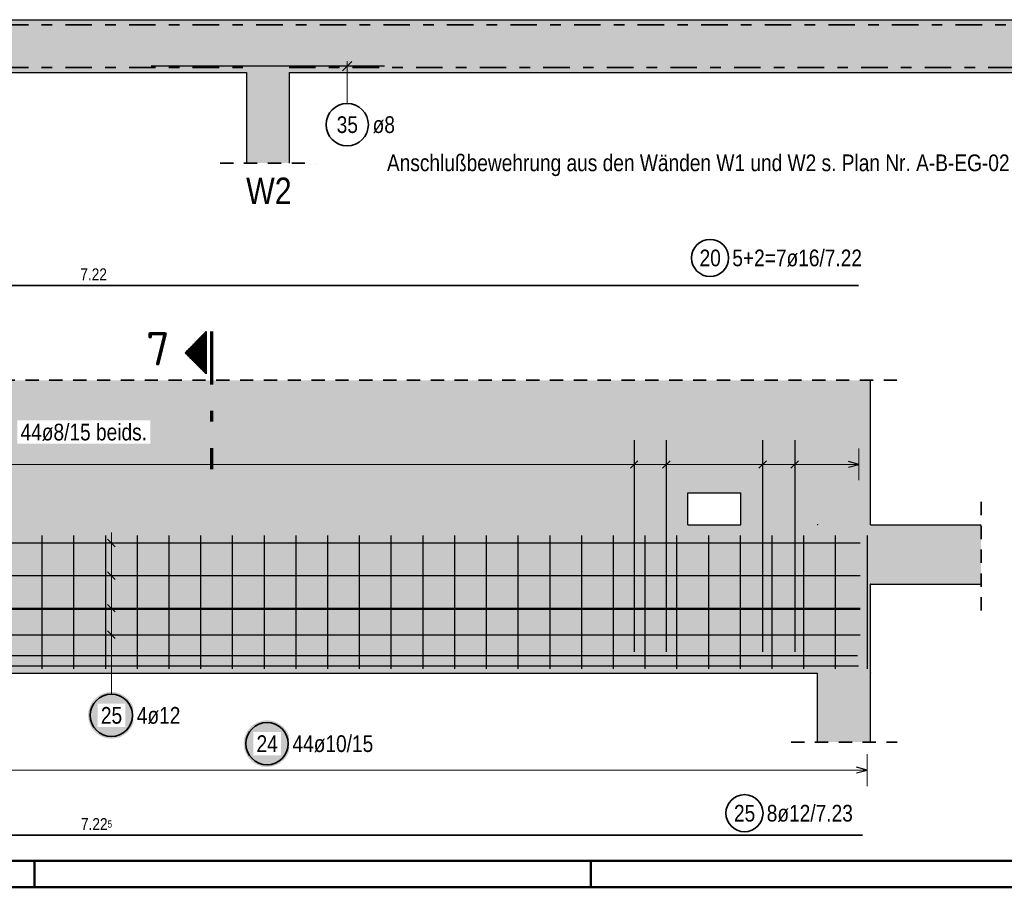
# Model space of a CAD drawing. Header units: millimetres. Extents: x 0 to 89.5, y 0 to 42.
# Tile 2 of 39: x 10.4 to 19.7, y 0 to 8.2. Entities that reach past the tile are written whole.
import ezdxf
from ezdxf.enums import TextEntityAlignment as Align

# ---------------------------------------------------------------- set-up
doc = ezdxf.new("R2010")
doc.units = ezdxf.units.MM
for name, pattern in [('DASHDOT', [1, 0.5, -0.25, 0, -0.25]), ('DASHDOTX2', [2, 1, -0.5, 0, -0.5]), ('HIDDEN', [0.375, 0.25, -0.125])]:
    doc.linetypes.add(name, pattern=pattern)
for name, color, linetype, lineweight in [('Achsen', 7, 'Continuous', 20), ('Bewehrung', 7, 'Continuous', 20), ('Schraffuren', 7, 'Continuous', 20)]:
    doc.layers.add(name, color=color, linetype=linetype, lineweight=lineweight)
doc.styles.add('Arial Narrow', font='ARIALN.TTF')
doc.styles.add('isocp', font='isocp', dxfattribs={"width": 1.1})

msp = doc.modelspace()

# ---------------------------------------------------------------- hatches: boundary and pattern name
at = {"lineweight": 50}
h = msp.add_hatch(dxfattribs=at)
h.set_pattern_fill('Mau', color=4, scale=0.01, angle=-180, style=0, pattern_type=2)
h.set_pattern_definition([(-180, (0, 0), (2e-18, -0.02), [])])
h.paths.add_polyline_path([(12.120574, 4.846758), (12.120574, 5.246758), (11.920574, 5.046758)])
at = {"layer": 'Bewehrung', "lineweight": 25, "true_color": 0xffffff}
for points in [[(11.445507, 1.623592), (11.445373, 1.63127), (11.444971, 1.638938), (11.444302, 1.646588), (11.443366, 1.65421), (11.442165, 1.661794), (11.4407, 1.669332), (11.438972, 1.676814), (11.436985, 1.684232), (11.43474, 1.691575), (11.43224, 1.698836), (11.429488, 1.706005), (11.426487, 1.713074), (11.423242, 1.720033), (11.419756, 1.726875), (11.416033, 1.733592), (11.412078, 1.740174), (11.407895, 1.746614), (11.403491, 1.752904), (11.39887, 1.759037), (11.394037, 1.765005), (11.388999, 1.7708), (11.383762, 1.776417), (11.378332, 1.781846), (11.372716, 1.787084), (11.36692, 1.792121), (11.360953, 1.796954), (11.35482, 1.801575), (11.34853, 1.80598), (11.342089, 1.810162), (11.335507, 1.814117), (11.328791, 1.81784), (11.321949, 1.821326), (11.314989, 1.824572), (11.307921, 1.827572), (11.300752, 1.830324), (11.293491, 1.832824), (11.286147, 1.835069), (11.27873, 1.837057), (11.271248, 1.838784), (11.26371, 1.840249), (11.256125, 1.841451), (11.248503, 1.842386), (11.240854, 1.843056), (11.233185, 1.843458), (11.225507, 1.843592), (11.217829, 1.843458), (11.210161, 1.843056), (11.202511, 1.842386), (11.194889, 1.841451), (11.187305, 1.840249), (11.179767, 1.838784), (11.172284, 1.837057), (11.164867, 1.835069), (11.157523, 1.832824), (11.150263, 1.830324), (11.143094, 1.827572), (11.136025, 1.824572), (11.129066, 1.821326), (11.122223, 1.81784), (11.115507, 1.814117), (11.108925, 1.810162), (11.102485, 1.80598), (11.096194, 1.801575), (11.090062, 1.796954), (11.084094, 1.792121), (11.078298, 1.787084), (11.072682, 1.781846), (11.067252, 1.776417), (11.062015, 1.7708), (11.056977, 1.765005), (11.052145, 1.759037), (11.047523, 1.752904), (11.043119, 1.746614), (11.038937, 1.740174), (11.034982, 1.733592), (11.031259, 1.726875), (11.027773, 1.720033), (11.024527, 1.713074), (11.021527, 1.706005), (11.018775, 1.698836), (11.016275, 1.691575), (11.01403, 1.684232), (11.012042, 1.676814), (11.010315, 1.669332), (11.00885, 1.661794), (11.007648, 1.65421), (11.006712, 1.646588), (11.006043, 1.638938), (11.005641, 1.63127), (11.005507, 1.623592), (11.005641, 1.615914), (11.006043, 1.608245), (11.006712, 1.600595), (11.007648, 1.592974), (11.00885, 1.585389), (11.010315, 1.577851), (11.012042, 1.570369), (11.01403, 1.562951), (11.016275, 1.555608), (11.018775, 1.548347), (11.021527, 1.541178), (11.024527, 1.53411), (11.027773, 1.52715), (11.031259, 1.520308), (11.034982, 1.513592), (11.038937, 1.507009), (11.043119, 1.500569), (11.047523, 1.494279), (11.052145, 1.488146), (11.056977, 1.482178), (11.062015, 1.476383), (11.067252, 1.470767), (11.072682, 1.465337), (11.078298, 1.4601), (11.084094, 1.455062), (11.090062, 1.450229), (11.096194, 1.445608), (11.102485, 1.441203), (11.108925, 1.437021), (11.115507, 1.433066), (11.122223, 1.429343), (11.129066, 1.425857), (11.136025, 1.422612), (11.143094, 1.419611), (11.150263, 1.416859), (11.157523, 1.414359), (11.164867, 1.412114), (11.172284, 1.410127), (11.179767, 1.408399), (11.187305, 1.406934), (11.194889, 1.405733), (11.202511, 1.404797), (11.210161, 1.404128), (11.217829, 1.403726), (11.225507, 1.403592), (11.233185, 1.403726), (11.240854, 1.404128), (11.248503, 1.404797), (11.256125, 1.405733), (11.26371, 1.406934), (11.271248, 1.408399), (11.27873, 1.410127), (11.286147, 1.412114), (11.293491, 1.414359), (11.300752, 1.416859), (11.307921, 1.419611), (11.314989, 1.422612), (11.321949, 1.425857), (11.328791, 1.429343), (11.335507, 1.433066), (11.342089, 1.437021), (11.34853, 1.441203), (11.35482, 1.445608), (11.360953, 1.450229), (11.36692, 1.455062), (11.372716, 1.4601), (11.378332, 1.465337), (11.383762, 1.470767), (11.388999, 1.476383), (11.394037, 1.482178), (11.39887, 1.488146), (11.403491, 1.494279), (11.407895, 1.500569), (11.412078, 1.507009), (11.416033, 1.513592), (11.419756, 1.520308), (11.423242, 1.52715), (11.426487, 1.53411), (11.429488, 1.541178), (11.43224, 1.548347), (11.43474, 1.555608), (11.436985, 1.562951), (11.438972, 1.570369), (11.4407, 1.577851), (11.442165, 1.585389), (11.443366, 1.592974), (11.444302, 1.600595), (11.444971, 1.608245)], [(12.914526, 1.356215), (12.914392, 1.363892), (12.91399, 1.371561), (12.913321, 1.379211), (12.912385, 1.386833), (12.911184, 1.394417), (12.909719, 1.401955), (12.907991, 1.409437), (12.906004, 1.416855), (12.903759, 1.424198), (12.901259, 1.431459), (12.898507, 1.438628), (12.895506, 1.445697), (12.892261, 1.452656), (12.888775, 1.459498), (12.885052, 1.466215), (12.881097, 1.472797), (12.876915, 1.479237), (12.87251, 1.485527), (12.867889, 1.49166), (12.863056, 1.497628), (12.858018, 1.503423), (12.852781, 1.509039), (12.847351, 1.514469), (12.841735, 1.519706), (12.83594, 1.524744), (12.829972, 1.529577), (12.823839, 1.534198), (12.817549, 1.538603), (12.811109, 1.542785), (12.804526, 1.54674), (12.79781, 1.550463), (12.790968, 1.553949), (12.784008, 1.557195), (12.77694, 1.560195), (12.769771, 1.562947), (12.76251, 1.565447), (12.755167, 1.567692), (12.747749, 1.56968), (12.740267, 1.571407), (12.732729, 1.572872), (12.725144, 1.574074), (12.717523, 1.575009), (12.709873, 1.575679), (12.702204, 1.576081), (12.694526, 1.576215), (12.686848, 1.576081), (12.67918, 1.575679), (12.67153, 1.575009), (12.663908, 1.574074), (12.656324, 1.572872), (12.648786, 1.571407), (12.641304, 1.56968), (12.633886, 1.567692), (12.626543, 1.565447), (12.619282, 1.562947), (12.612113, 1.560195), (12.605044, 1.557195), (12.598085, 1.553949), (12.591243, 1.550463), (12.584526, 1.54674), (12.577944, 1.542785), (12.571504, 1.538603), (12.565214, 1.534198), (12.559081, 1.529577), (12.553113, 1.524744), (12.547318, 1.519706), (12.541702, 1.514469), (12.536272, 1.509039), (12.531035, 1.503423), (12.525997, 1.497628), (12.521164, 1.49166), (12.516543, 1.485527), (12.512138, 1.479237), (12.507956, 1.472797), (12.504001, 1.466215), (12.500278, 1.459498), (12.496792, 1.452656), (12.493546, 1.445697), (12.490546, 1.438628), (12.487794, 1.431459), (12.485294, 1.424198), (12.483049, 1.416855), (12.481061, 1.409437), (12.479334, 1.401955), (12.477869, 1.394417), (12.476667, 1.386833), (12.475732, 1.379211), (12.475062, 1.371561), (12.47466, 1.363892), (12.474526, 1.356215), (12.47466, 1.348537), (12.475062, 1.340868), (12.475732, 1.333218), (12.476667, 1.325596), (12.477869, 1.318012), (12.479334, 1.310474), (12.481061, 1.302992), (12.483049, 1.295574), (12.485294, 1.288231), (12.487794, 1.28097), (12.490546, 1.273801), (12.493546, 1.266733), (12.496792, 1.259773), (12.500278, 1.252931), (12.504001, 1.246215), (12.507956, 1.239632), (12.512138, 1.233192), (12.516543, 1.226902), (12.521164, 1.220769), (12.525997, 1.214801), (12.531035, 1.209006), (12.536272, 1.20339), (12.541702, 1.19796), (12.547318, 1.192723), (12.553113, 1.187685), (12.559081, 1.182852), (12.565214, 1.178231), (12.571504, 1.173826), (12.577944, 1.169644), (12.584526, 1.165689), (12.591243, 1.161966), (12.598085, 1.15848), (12.605044, 1.155235), (12.612113, 1.152234), (12.619282, 1.149482), (12.626543, 1.146982), (12.633886, 1.144737), (12.641304, 1.14275), (12.648786, 1.141022), (12.656324, 1.139557), (12.663908, 1.138356), (12.67153, 1.13742), (12.67918, 1.13675), (12.686848, 1.136349), (12.694526, 1.136215), (12.702204, 1.136349), (12.709873, 1.13675), (12.717523, 1.13742), (12.725144, 1.138356), (12.732729, 1.139557), (12.740267, 1.141022), (12.747749, 1.14275), (12.755167, 1.144737), (12.76251, 1.146982), (12.769771, 1.149482), (12.77694, 1.152234), (12.784008, 1.155235), (12.790968, 1.15848), (12.79781, 1.161966), (12.804526, 1.165689), (12.811109, 1.169644), (12.817549, 1.173826), (12.823839, 1.178231), (12.829972, 1.182852), (12.83594, 1.187685), (12.841735, 1.192723), (12.847351, 1.19796), (12.852781, 1.20339), (12.858018, 1.209006), (12.863056, 1.214801), (12.867889, 1.220769), (12.87251, 1.226902), (12.876915, 1.233192), (12.881097, 1.239632), (12.885052, 1.246215), (12.888775, 1.252931), (12.892261, 1.259773), (12.895506, 1.266733), (12.898507, 1.273801), (12.901259, 1.28097), (12.903759, 1.288231), (12.906004, 1.295574), (12.907991, 1.302992), (12.909719, 1.310474), (12.911184, 1.318012), (12.912385, 1.325596), (12.913321, 1.333218), (12.91399, 1.340868)]]:
    msp.add_hatch(color=7, dxfattribs=at).paths.add_polyline_path(points)
at = {"layer": 'Schraffuren', "lineweight": 50, "true_color": 0xd7ffd7}
for points in [[(2.992313, 8.190838), (30.412307, 8.190838), (29.912307, 7.690838), (22.8628, 7.690838), (22.8628, 7.890838), (22.5628, 7.890838), (22.5628, 7.690838), (2.992313, 7.690838)], [(12.901985, 7.690839), (12.901985, 6.83759), (12.501985, 6.83759), (12.501985, 7.690839)], [(17.891047, 3.422692), (17.891047, 4.786416), (5.095563, 4.786416), (5.095563, 3.422692), (16.667444, 3.422692), (16.667444, 3.722692), (17.167444, 3.722692), (17.167444, 3.422692)], [(17.891047, 3.422692), (18.391047, 3.422692), (18.391047, 4.786416), (17.891047, 4.786416)], [(4.236365, 2.862692), (19.433277, 2.862692), (19.433277, 3.422692), (4.236365, 3.422692)], [(18.390943, 2.022692), (18.390943, 2.862692), (3.736365, 2.862692), (3.736365, 2.022692)], [(17.890846, 1.371377), (18.390846, 1.371377), (18.390846, 2.022692), (17.890846, 2.022692)]]:
    msp.add_hatch(color=254, dxfattribs=at).paths.add_polyline_path(points)

# ---------------------------------------------------------------- linework, layer by layer
at = {"color": 2, "linetype": 'DASHDOT', "lineweight": 35, "ltscale": 0.5}
for p, q in [((2.992313, 8.140838), (29.912307, 8.140838)), ((2.992313, 7.740838), (12.501985, 7.740838)), ((12.901985, 7.740838), (22.5628, 7.740838))]:
    msp.add_line(p, q, dxfattribs=at)
at = {"color": 3, "linetype": 'Continuous', "lineweight": 25}
for p, q in [((2.992313, 7.690838), (12.501985, 7.690838)), ((12.501985, 7.690839), (12.501985, 6.83759)), ((12.901985, 7.690839), (12.901985, 6.83759)), ((12.901985, 7.690838), (22.5628, 7.690838)), ((18.390846, 3.422692), (18.390846, 4.786416)), ((16.667444, 3.722692), (17.167444, 3.722692)), ((16.667444, 3.422692), (16.667444, 3.722692)), ((17.167444, 3.422692), (17.167444, 3.722692)), ((16.667444, 3.422692), (17.167444, 3.422692)), ((18.391047, 3.422692), (19.433277, 3.422692)), ((18.390846, 2.862692), (19.433277, 2.862692)), ((18.390846, 2.022692), (18.390846, 2.862692)), ((10.040931, 2.022692), (17.890846, 2.022692)), ((17.890846, 1.371377), (17.890846, 2.022692)), ((18.390846, 1.371377), (18.390846, 2.022692))]:
    msp.add_line(p, q, dxfattribs=at)
at = {"color": 2, "linetype": 'HIDDEN', "lineweight": 35, "ltscale": 0.5}
for p, q in [((12.251985, 6.83759), (13.151985, 6.83759)), ((4.339796, 4.786416), (18.641047, 4.786416)), ((19.433277, 2.612692), (19.433277, 3.672692)), ((17.640846, 1.371377), (18.640846, 1.371377))]:
    msp.add_line(p, q, dxfattribs=at)
at = {"color": 2, "linetype": 'Continuous', "lineweight": 35}
for p, q in [((12.120574, 5.246758), (11.920574, 5.046758)), ((12.120574, 5.246758), (12.120574, 4.846758)), ((11.920574, 5.046758), (12.120574, 4.846758))]:
    msp.add_line(p, q, dxfattribs=at)
at = {"color": 1, "linetype": 'DASHDOTX2', "lineweight": 70, "ltscale": 0.5}
msp.add_line((12.170574, 5.246758), (12.170574, 3.946758), dxfattribs=at)
at = {"color": 4, "linetype": 'Continuous', "lineweight": 50}
for p, q in [((1, 0.25), (87.25, 0.25)), ((0, 0), (87.5, 0))]:
    msp.add_line(p, q, dxfattribs=at)
at = {"color": 4, "linetype": 'Continuous', "lineweight": 50, "ltscale": 0.5}
for p, q in [((10.5, 0), (10.5, 0.25)), ((15.75, 0), (15.75, 0.25))]:
    msp.add_line(p, q, dxfattribs=at)
at = {"layer": 'Achsen', "color": 9, "linetype": 'Continuous', "lineweight": 0}
for centre in [(17.891047, 4.786416), (18.391047, 4.786416), (17.891047, 3.422692), (18.390943, 2.862692), (18.390943, 2.022692)]:
    msp.add_circle(centre, 0.00222, dxfattribs=at)
at = {"layer": 'Bewehrung', "color": 3, "linetype": 'Continuous', "lineweight": 25}
msp.add_line((2.992313, 8.190865), (30.412307, 8.190838), dxfattribs=at)
at = {"layer": 'Bewehrung', "color": 3, "linetype": 'Continuous', "lineweight": 25, "ltscale": 0.5}
for p, q in [((12.501985, 7.750838), (11.601985, 7.750838)), ((12.901985, 7.750838), (12.501985, 7.750838)), ((13.801985, 7.750838), (12.901985, 7.750838)), ((13.495188, 7.795032), (13.406799, 7.706644)), ((16.159928, 4.222692), (16.159928, 2.222692)), ((16.462917, 4.222692), (16.462917, 2.222692)), ((17.371882, 4.222692), (17.371882, 2.222692)), ((17.67487, 4.222692), (17.67487, 2.222692)), ((16.124573, 3.956773), (16.195284, 4.027483)), ((16.427561, 3.956773), (16.498272, 4.027483)), ((17.336526, 3.956773), (17.407237, 4.027483)), ((17.639514, 3.956773), (17.710225, 4.027483)), ((18.280846, 3.992128), (18.180846, 4.018923)), ((18.180846, 3.965333), (18.280846, 3.992128)), ((10.569542, 3.322692), (10.569542, 2.062692)), ((10.869077, 3.322692), (10.869077, 2.062692)), ((11.168612, 3.322692), (11.168612, 2.062692)), ((11.190152, 3.286048), (11.260863, 3.215337)), ((11.468146, 3.322692), (11.468146, 2.062692)), ((11.767681, 3.322692), (11.767681, 2.062692)), ((12.067216, 3.322692), (12.067216, 2.062692)), ((12.36675, 3.322692), (12.36675, 2.062692)), ((12.666285, 3.322692), (12.666285, 2.062692)), ((12.96582, 3.322692), (12.96582, 2.062692)), ((13.265354, 3.322692), (13.265354, 2.062692)), ((13.564889, 3.322692), (13.564889, 2.062692)), ((13.864424, 3.322692), (13.864424, 2.062692)), ((14.163958, 3.322692), (14.163958, 2.062692)), ((14.463493, 3.322692), (14.463493, 2.062692)), ((14.763028, 3.322692), (14.763028, 2.062692)), ((15.062562, 3.322692), (15.062562, 2.062692)), ((15.362097, 3.322692), (15.362097, 2.062692)), ((15.661632, 3.322692), (15.661632, 2.062692)), ((15.961167, 3.322692), (15.961167, 2.062692)), ((16.260701, 3.322692), (16.260701, 2.062692)), ((16.560236, 3.322692), (16.560236, 2.062692)), ((16.859771, 3.322692), (16.859771, 2.062692)), ((17.159305, 3.322692), (17.159305, 2.062692)), ((17.45884, 3.322692), (17.45884, 2.062692)), ((17.758375, 3.322692), (17.758375, 2.062692)), ((18.057909, 3.322692), (18.057909, 2.062692)), ((18.357444, 3.322692), (18.357444, 2.062692)), ((3.836372, 3.250692), (18.290943, 3.250692)), ((11.190152, 2.978048), (11.260863, 2.907337)), ((3.836372, 2.942693), (18.290943, 2.942693)), ((3.836372, 2.634693), (18.290943, 2.634693)), ((11.190152, 2.670048), (11.260863, 2.599337)), ((11.190152, 2.420048), (11.260863, 2.349337)), ((3.836372, 2.384693), (18.290943, 2.384693)), ((18.266205, 2.186338), (3.826205, 2.186338)), ((18.276372, 2.086692), (3.836372, 2.086692)), ((18.357444, 1.106215), (18.257444, 1.133009)), ((18.257444, 1.07942), (18.357444, 1.106215))]:
    msp.add_line(p, q, dxfattribs=at)
at = {"layer": 'Bewehrung', "color": 5, "linetype": 'Continuous', "lineweight": 18, "ltscale": 0.5}
for p, q in [((13.450993, 7.39991), (13.450993, 7.800838)), ((16.159928, 3.842128), (16.159928, 4.142128)), ((16.462917, 3.842128), (16.462917, 4.142128)), ((17.371882, 3.842128), (17.371882, 4.142128)), ((17.67487, 3.842128), (17.67487, 4.142128)), ((18.280846, 3.842128), (18.280846, 4.142128)), ((18.280846, 3.992128), (4.646374, 3.992128)), ((11.225507, 2.284693), (11.225507, 3.350692)), ((11.075507, 3.250692), (11.375507, 3.250692)), ((11.075507, 2.942693), (11.375507, 2.942693)), ((11.075507, 2.634693), (11.375507, 2.634693)), ((11.075507, 2.384693), (11.375507, 2.384693)), ((11.225507, 1.823592), (11.225507, 2.284693)), ((18.357444, 0.956215), (18.357444, 1.256215)), ((18.357444, 1.106215), (5.477453, 1.106215))]:
    msp.add_line(p, q, dxfattribs=at)
at = {"layer": 'Bewehrung', "color": 2, "linetype": 'Continuous', "lineweight": 35, "ltscale": 0.5}
for p, q in [((18.276275, 5.680619), (3.836275, 5.680619)), ((18.315974, 0.490933), (3.861403, 0.490933))]:
    msp.add_line(p, q, dxfattribs=at)
at = {"layer": 'Bewehrung', "color": 9, "linetype": 'Continuous', "lineweight": 0, "ltscale": 0.5}
msp.add_line((18.290943, 2.622692), (3.836372, 2.622692), dxfattribs=at)
at = {"layer": 'Bewehrung', "color": 2, "linetype": 'Continuous', "lineweight": 35, "ltscale": 0.5}
for centre, radius in [((13.450993, 7.19991), 0.2), ((16.875635, 5.941588), 0.175), ((11.225507, 1.623592), 0.2), ((12.694526, 1.356215), 0.2), ((17.200654, 0.699719), 0.175)]:
    msp.add_circle(centre, radius, dxfattribs=at)

# ---------------------------------------------------------------- texts
at = {"color": 2, "lineweight": 35, "style": 'Arial Narrow'}
for s, height, p in [('Anschlußbewehrung aus den Wänden W1 und W2 s. Plan Nr. A-B-EG-02', 0.1575, (13.826157, 6.760842)), ('W2', 0.25, (12.496998, 6.449941))]:
    msp.add_text(s, height=height, dxfattribs=at).set_placement(p)
at = {"color": 2, "lineweight": 35, "style": 'isocp', "width": 1.15}
msp.add_text('7', height=0.315, dxfattribs=at).set_placement((11.665537, 4.926695), align=Align.CENTER)
at = {"layer": 'Bewehrung', "color": 2, "lineweight": 35, "char_height": 0.1575, "attachment_point": 1, "line_spacing_factor": 0.9, "style": 'Arial Narrow'}
for s, insert in [('35', (13.351768, 7.27866)), ('ø8', (13.690993, 7.27866)), ('20', (16.77641, 6.020338)), ('5+2=7ø16/7.22', (17.085635, 6.020338)), ('25', (17.101429, 0.778469)), ('8ø12/7.23', (17.410654, 0.778469))]:
    msp.add_mtext(s, dxfattribs=dict(at, insert=insert))
at = {"layer": 'Bewehrung', "color": 3, "lineweight": 25, "char_height": 0.1125, "attachment_point": 1, "line_spacing_factor": 0.9, "style": 'Arial Narrow'}
for s, insert in [('7.22', (10.932525, 5.843119)), ('7.22{\\A1;\\H.6x;\\S5;}', (10.93836, 0.653433))]:
    msp.add_mtext(s, dxfattribs=dict(at, insert=insert))

# ---------------------------------------------------------------- next in the draw order: texts
at = {"layer": 'Bewehrung', "color": 2, "lineweight": 35, "char_height": 0.1575, "attachment_point": 1, "line_spacing_factor": 0.9, "style": 'Arial Narrow', "bg_fill": 3, "box_fill_scale": 1.2, "bg_fill_color": 256, "bg_fill_true_color": 13158600, "bg_fill_transparency": 0}
for s, insert in [('44ø8/15 beids.', (10.36792, 4.376457)), ('25', (11.126282, 1.702342)), ('4ø12', (11.465507, 1.702342)), ('24', (12.595301, 1.434965)), ('44ø10/15', (12.934526, 1.434965))]:
    msp.add_mtext(s, dxfattribs=dict(at, insert=insert))

doc.saveas('drawing.dxf')
